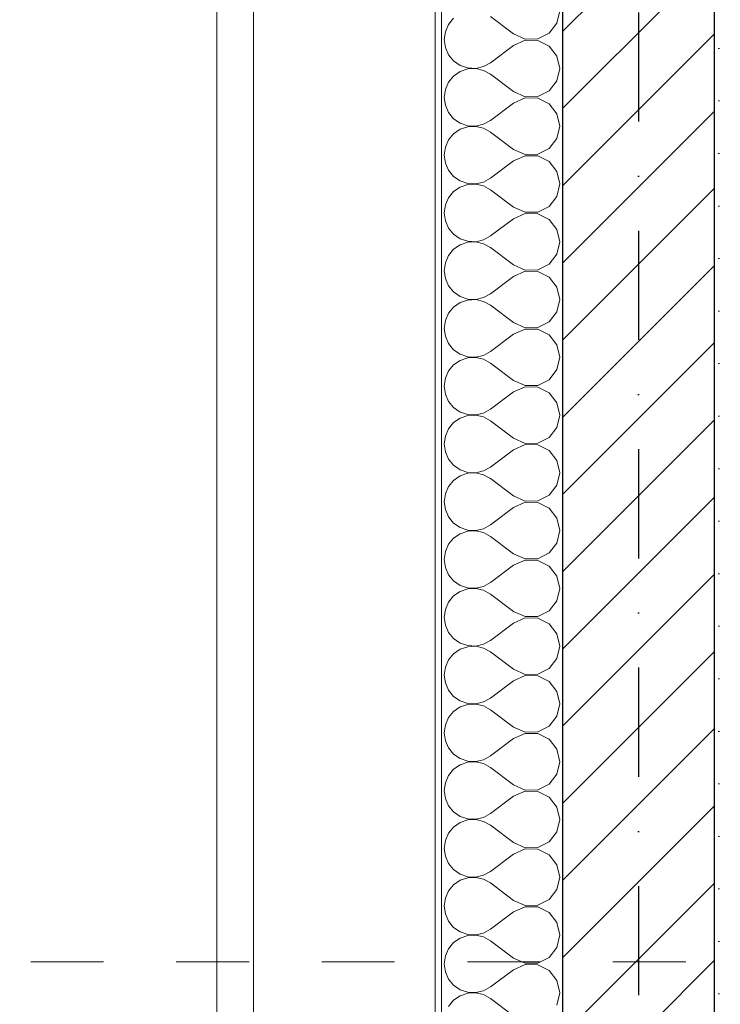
# Model space of a CAD drawing. Header units: millimetres. Extents: x 90539 to 127778, y -34922 to 14506.
# Tile 187 of 256: x 98022 to 99178, y 8600 to 10223. Entities that reach past the tile are written whole.
import ezdxf
from ezdxf.enums import TextEntityAlignment as Align

# ---------------------------------------------------------------- set-up
doc = ezdxf.new("R2010")
doc.units = ezdxf.units.MM
doc.header["$MEASUREMENT"] = 0
for name, pattern in [('Kropki i Kreski', [360, 180, -90, 0, -90]), ('Przerywana', [240, 120, -120]), ('Wipeout_Contour', [1000, 0, -1000])]:
    doc.linetypes.add(name, pattern=pattern)
for name, color, linetype, lineweight, true_color in [('0_Nr_pióra__85', 7, 'Continuous', 13, 0x80c2ff), ('Nowe_A-Osi_Nr_pióra__25', 7, 'Continuous', 25, 0x40a5ff), ('Nowe_A-Wymiary-Zewnętrzne_Nr_pióra__45', 7, 'Continuous', 15, 0x40a5ff), ('Nowe_A-Wymiary-Zewnętrzne_Nr_pióra__85', 7, 'Continuous', 13, 0x80c2ff)]:
    doc.layers.add(name, color=color, linetype=linetype, lineweight=lineweight, true_color=true_color)
for name, color, linetype in [('Nowe_A-Osi', 7, 'Continuous'), ('Nowe_A-Wymiary-Zewnętrzne', 7, 'Continuous'), ('Nowe_A-Ściany-Wewnętrzne', 7, 'Continuous'), ('Nowe_A-Ściany-Zewnętrzne', 7, 'Continuous')]:
    doc.layers.add(name, color=color, linetype=linetype)
for name, color, linetype, lineweight in [('Nowe_A-Osi_Nr_pióra__6', 5, 'Continuous', 13), ('Nowe_A-Wymiary-Zewnętrzne_Nr_pióra__46', 5, 'Continuous', 15), ('Nowe_A-Ściany-Wewnętrzne_Nr_pióra__87', 7, 'Continuous', 13), ('Nowe_A-Ściany-Zewnętrzne_Nr_pióra__174', 7, 'Continuous', 5), ('Nowe_A-Ściany-Zewnętrzne_Nr_pióra__27', 7, 'Continuous', 25), ('Nowe_A-Ściany-Zewnętrzne_Nr_pióra__47', 7, 'Continuous', 15), ('Nowe_A-Ściany-Zewnętrzne_Nr_pióra__67', 7, 'Continuous', 13), ('Nowe_A-Ściany-Zewnętrzne_Nr_pióra__87', 7, 'Continuous', 13)]:
    doc.layers.add(name, color=color, linetype=linetype, lineweight=lineweight)
doc.styles.add('STYL_AUTOMATYCZNY_1', font='arial.ttf')
doc.styles.add('STYL_AUTOMATYCZNY_2', font='arial.ttf')
doc.dimstyles.new('STYL_AUTOMATYCZNY__1', dxfattribs={"dimtxt": 125, "dimasz": 47.5, "dimexe": 0.18, "dimexo": 20, "dimgap": 0, "dimtad": 1, "dimdec": 1, "dimlfac": 0.1, "dimzin": 0, "dimdsep": 46, "dimtxsty": 'STYL_AUTOMATYCZNY_2', "dimblk": 'ARROWHEAD_11', "dimblk1": 'ARROWHEAD_11', "dimblk2": 'ARROWHEAD_11', "dimcen": 0.09, "dimclrd": 256, "dimclre": 256, "dimclrt": 5, "dimadec": 1, "dimazin": 0, "dimtfac": 1, "dimtdec": 4, "dimtmove": 0, "dimatfit": 3, "dimfxl": 0, "dimtolj": 1, "dimtzin": 0, "dimarcsym": 0})
pattern_1 = [(0, (0, 0), (0, 86.60254), [0, -50]), (0, (25, 43.3), (0, 86.60254), [0, -50])]

# ---------------------------------------------------------------- blocks, each defined once
blk = doc.blocks.new('ElemPrzekroju_139')
at = {"color": 254, "linetype": 'Wipeout_Contour', "lineweight": 0, "ltscale": 396223.638414}
blk.add_wipeout([(98407.6, 8550), (98707.6, 8550), (98707.6, 11130), (98407.6, 11130)], dxfattribs=at).dxf.layer = 'Nowe_A-Ściany-Wewnętrzne'
at = {"layer": 'Nowe_A-Ściany-Wewnętrzne_Nr_pióra__87', "color": 7, "linetype": 'Continuous', "lineweight": 13}
blk.add_line((98407.6, 11130), (98407.6, 8550), dxfattribs=at)
blk = doc.blocks.new('*X160')
at = {"layer": 'Nowe_A-Ściany-Zewnętrzne_Nr_pióra__174', "color": 7, "linetype": 'Continuous', "lineweight": 5}
for p, q in [((98836.6, 10200), (98798.6, 10228.6)), ((98908.2, 10217.7), (98912.8, 10238.1)), ((98729.5, 10215.5), (98724.2, 10203.5)), ((98737.9, 10225.6), (98729.5, 10215.5)), ((98895.3, 10201.2), (98908.2, 10217.7)), ((98724.2, 10203.5), (98722.4, 10190.5)), ((98836.6, 10200), (98855.7, 10191.4)), ((98876.6, 10191.9), (98895.3, 10201.2)), ((98722.4, 10190.5), (98724.2, 10177.5)), ((98836.6, 10181), (98798.6, 10152.4)), ((98855.7, 10189.5), (98836.6, 10181)), ((98855.7, 10191.4), (98876.6, 10191.9)), ((98876.6, 10189.1), (98855.7, 10189.5)), ((98895.3, 10179.7), (98876.6, 10189.1)), ((98908.2, 10163.3), (98895.3, 10179.7)), ((98724.2, 10177.5), (98729.5, 10165.4)), ((98729.5, 10165.4), (98737.9, 10155.3)), ((98912.8, 10142.9), (98908.2, 10163.3)), ((98737.9, 10155.3), (98748.7, 10147.9)), ((98748.7, 10147.9), (98761.1, 10143.7)), ((98774.3, 10143), (98787.1, 10146)), ((98787.1, 10146), (98798.6, 10152.4)), ((98737.9, 10130.4), (98729.5, 10120.3)), ((98748.7, 10137.8), (98737.9, 10130.4)), ((98761.1, 10142), (98748.7, 10137.8)), ((98761.1, 10143.7), (98774.3, 10143)), ((98774.3, 10142.7), (98761.1, 10142)), ((98787.1, 10139.7), (98774.3, 10142.7)), ((98798.6, 10133.3), (98787.1, 10139.7)), ((98836.6, 10104.8), (98798.6, 10133.3)), ((98908.2, 10122.5), (98912.8, 10142.9)), ((98729.5, 10120.3), (98724.2, 10108.3)), ((98895.3, 10106), (98908.2, 10122.5)), ((98724.2, 10108.3), (98722.4, 10095.2)), ((98836.6, 10104.8), (98855.7, 10096.2)), ((98876.6, 10096.6), (98895.3, 10106)), ((98722.4, 10095.2), (98724.2, 10082.2)), ((98724.2, 10082.2), (98729.5, 10070.2)), ((98836.6, 10085.7), (98798.6, 10057.1)), ((98855.7, 10094.3), (98836.6, 10085.7)), ((98855.7, 10096.2), (98876.6, 10096.6)), ((98876.6, 10093.8), (98855.7, 10094.3)), ((98895.3, 10084.5), (98876.6, 10093.8)), ((98908.2, 10068), (98895.3, 10084.5)), ((98729.5, 10070.2), (98737.9, 10060.1)), ((98912.8, 10047.6), (98908.2, 10068)), ((98737.9, 10060.1), (98748.7, 10052.6)), ((98748.7, 10052.6), (98761.1, 10048.4)), ((98761.1, 10048.4), (98774.3, 10047.8)), ((98774.3, 10047.8), (98787.1, 10050.8)), ((98787.1, 10050.8), (98798.6, 10057.1)), ((98737.9, 10035.2), (98729.5, 10025)), ((98748.7, 10042.6), (98737.9, 10035.2)), ((98761.1, 10046.8), (98748.7, 10042.6)), ((98774.3, 10047.4), (98761.1, 10046.8)), ((98787.1, 10044.5), (98774.3, 10047.4)), ((98798.6, 10038.1), (98787.1, 10044.5)), ((98836.6, 10009.5), (98798.6, 10038.1)), ((98908.2, 10027.2), (98912.8, 10047.6)), ((98729.5, 10025), (98724.2, 10013)), ((98895.3, 10010.7), (98908.2, 10027.2)), ((98724.2, 10013), (98722.4, 10000)), ((98722.4, 10000), (98724.2, 9987)), ((98836.6, 10009.5), (98855.7, 10001)), ((98855.7, 10001), (98876.6, 10001.4)), ((98876.6, 10001.4), (98895.3, 10010.7)), ((98724.2, 9987), (98729.5, 9975)), ((98836.6, 9990.5), (98798.6, 9961.9)), ((98855.7, 9999), (98836.6, 9990.5)), ((98876.6, 9998.6), (98855.7, 9999)), ((98895.3, 9989.3), (98876.6, 9998.6)), ((98908.2, 9972.8), (98895.3, 9989.3)), ((98729.5, 9975), (98737.9, 9964.8)), ((98912.8, 9952.4), (98908.2, 9972.8)), ((98737.9, 9964.8), (98748.7, 9957.4)), ((98748.7, 9957.4), (98761.1, 9953.2)), ((98761.1, 9951.6), (98748.7, 9947.4)), ((98761.1, 9953.2), (98774.3, 9952.6)), ((98774.3, 9952.2), (98761.1, 9951.6)), ((98774.3, 9952.6), (98787.1, 9955.5)), ((98787.1, 9949.2), (98774.3, 9952.2)), ((98787.1, 9955.5), (98798.6, 9961.9)), ((98908.2, 9932), (98912.8, 9952.4)), ((98737.9, 9939.9), (98729.5, 9929.8)), ((98748.7, 9947.4), (98737.9, 9939.9)), ((98798.6, 9942.9), (98787.1, 9949.2)), ((98836.6, 9914.3), (98798.6, 9942.9)), ((98729.5, 9929.8), (98724.2, 9917.8)), ((98895.3, 9915.5), (98908.2, 9932)), ((98724.2, 9917.8), (98722.4, 9904.8)), ((98722.4, 9904.8), (98724.2, 9891.7)), ((98836.6, 9914.3), (98855.7, 9905.7)), ((98855.7, 9903.8), (98836.6, 9895.2)), ((98855.7, 9905.7), (98876.6, 9906.2)), ((98876.6, 9903.4), (98855.7, 9903.8)), ((98876.6, 9906.2), (98895.3, 9915.5)), ((98895.3, 9894), (98876.6, 9903.4)), ((98724.2, 9891.7), (98729.5, 9879.7)), ((98836.6, 9895.2), (98798.6, 9866.7)), ((98908.2, 9877.5), (98895.3, 9894)), ((98729.5, 9879.7), (98737.9, 9869.6)), ((98737.9, 9869.6), (98748.7, 9862.2)), ((98912.8, 9857.1), (98908.2, 9877.5)), ((98748.7, 9862.2), (98761.1, 9858)), ((98761.1, 9856.3), (98748.7, 9852.1)), ((98761.1, 9858), (98774.3, 9857.3)), ((98774.3, 9857), (98761.1, 9856.3)), ((98774.3, 9857.3), (98787.1, 9860.3)), ((98787.1, 9854), (98774.3, 9857)), ((98787.1, 9860.3), (98798.6, 9866.7)), ((98798.6, 9847.6), (98787.1, 9854)), ((98908.2, 9836.7), (98912.8, 9857.1)), ((98737.9, 9844.7), (98729.5, 9834.6)), ((98748.7, 9852.1), (98737.9, 9844.7)), ((98836.6, 9819), (98798.6, 9847.6)), ((98724.2, 9822.5), (98722.4, 9809.5)), ((98729.5, 9834.6), (98724.2, 9822.5)), ((98895.3, 9820.3), (98908.2, 9836.7)), ((98722.4, 9809.5), (98724.2, 9796.5)), ((98836.6, 9819), (98855.7, 9810.5)), ((98855.7, 9808.6), (98836.6, 9800)), ((98855.7, 9810.5), (98876.6, 9810.9)), ((98876.6, 9808.1), (98855.7, 9808.6)), ((98876.6, 9810.9), (98895.3, 9820.3)), ((98895.3, 9798.8), (98876.6, 9808.1)), ((98724.2, 9796.5), (98729.5, 9784.5)), ((98836.6, 9800), (98798.6, 9771.4)), ((98908.2, 9782.3), (98895.3, 9798.8)), ((98729.5, 9784.5), (98737.9, 9774.4)), ((98737.9, 9774.4), (98748.7, 9766.9)), ((98912.8, 9761.9), (98908.2, 9782.3)), ((98748.7, 9756.9), (98737.9, 9749.4)), ((98748.7, 9766.9), (98761.1, 9762.7)), ((98761.1, 9761.1), (98748.7, 9756.9)), ((98761.1, 9762.7), (98774.3, 9762.1)), ((98774.3, 9761.7), (98761.1, 9761.1)), ((98774.3, 9762.1), (98787.1, 9765.1)), ((98787.1, 9758.7), (98774.3, 9761.7)), ((98787.1, 9765.1), (98798.6, 9771.4)), ((98798.6, 9752.4), (98787.1, 9758.7)), ((98908.2, 9741.5), (98912.8, 9761.9)), ((98737.9, 9749.4), (98729.5, 9739.3)), ((98836.6, 9723.8), (98798.6, 9752.4)), ((98895.3, 9725), (98908.2, 9741.5)), ((98724.2, 9727.3), (98722.4, 9714.3)), ((98729.5, 9739.3), (98724.2, 9727.3)), ((98836.6, 9723.8), (98855.7, 9715.2)), ((98876.6, 9715.7), (98895.3, 9725)), ((98722.4, 9714.3), (98724.2, 9701.3)), ((98855.7, 9713.3), (98836.6, 9704.8)), ((98855.7, 9715.2), (98876.6, 9715.7)), ((98876.6, 9712.9), (98855.7, 9713.3)), ((98895.3, 9703.5), (98876.6, 9712.9)), ((98724.2, 9701.3), (98729.5, 9689.3)), ((98836.6, 9704.8), (98798.6, 9676.2)), ((98908.2, 9687.1), (98895.3, 9703.5)), ((98729.5, 9689.3), (98737.9, 9679.1)), ((98737.9, 9679.1), (98748.7, 9671.7)), ((98787.1, 9669.8), (98798.6, 9676.2)), ((98912.8, 9666.7), (98908.2, 9687.1)), ((98748.7, 9661.6), (98737.9, 9654.2)), ((98748.7, 9671.7), (98761.1, 9667.5)), ((98761.1, 9665.8), (98748.7, 9661.6)), ((98761.1, 9667.5), (98774.3, 9666.9)), ((98774.3, 9666.5), (98761.1, 9665.8)), ((98774.3, 9666.9), (98787.1, 9669.8)), ((98787.1, 9663.5), (98774.3, 9666.5)), ((98798.6, 9657.1), (98787.1, 9663.5)), ((98908.2, 9646.3), (98912.8, 9666.7)), ((98729.5, 9644.1), (98724.2, 9632.1)), ((98737.9, 9654.2), (98729.5, 9644.1)), ((98836.6, 9628.6), (98798.6, 9657.1)), ((98895.3, 9629.8), (98908.2, 9646.3)), ((98724.2, 9632.1), (98722.4, 9619)), ((98836.6, 9628.6), (98855.7, 9620)), ((98876.6, 9620.4), (98895.3, 9629.8)), ((98722.4, 9619), (98724.2, 9606)), ((98855.7, 9618.1), (98836.6, 9609.5)), ((98855.7, 9620), (98876.6, 9620.4)), ((98876.6, 9617.7), (98855.7, 9618.1)), ((98895.3, 9608.3), (98876.6, 9617.7)), ((98724.2, 9606), (98729.5, 9594)), ((98729.5, 9594), (98737.9, 9583.9)), ((98836.6, 9609.5), (98798.6, 9581)), ((98908.2, 9591.8), (98895.3, 9608.3)), ((98737.9, 9583.9), (98748.7, 9576.5)), ((98787.1, 9574.6), (98798.6, 9581)), ((98912.8, 9571.4), (98908.2, 9591.8)), ((98748.7, 9566.4), (98737.9, 9559)), ((98748.7, 9576.5), (98761.1, 9572.3)), ((98761.1, 9570.6), (98748.7, 9566.4)), ((98761.1, 9572.3), (98774.3, 9571.6)), ((98774.3, 9571.2), (98761.1, 9570.6)), ((98774.3, 9571.6), (98787.1, 9574.6)), ((98787.1, 9568.3), (98774.3, 9571.2)), ((98798.6, 9561.9), (98787.1, 9568.3)), ((98836.6, 9533.3), (98798.6, 9561.9)), ((98908.2, 9551), (98912.8, 9571.4)), ((98729.5, 9548.8), (98724.2, 9536.8)), ((98737.9, 9559), (98729.5, 9548.8)), ((98895.3, 9534.6), (98908.2, 9551)), ((98724.2, 9536.8), (98722.4, 9523.8)), ((98836.6, 9533.3), (98855.7, 9524.8)), ((98876.6, 9525.2), (98895.3, 9534.6)), ((98722.4, 9523.8), (98724.2, 9510.8)), ((98836.6, 9514.3), (98798.6, 9485.7)), ((98855.7, 9522.9), (98836.6, 9514.3)), ((98855.7, 9524.8), (98876.6, 9525.2)), ((98876.6, 9522.4), (98855.7, 9522.9)), ((98895.3, 9513.1), (98876.6, 9522.4)), ((98908.2, 9496.6), (98895.3, 9513.1)), ((98724.2, 9510.8), (98729.5, 9498.8)), ((98729.5, 9498.8), (98737.9, 9488.7)), ((98912.8, 9476.2), (98908.2, 9496.6)), ((98737.9, 9488.7), (98748.7, 9481.2)), ((98748.7, 9481.2), (98761.1, 9477)), ((98787.1, 9479.4), (98798.6, 9485.7)), ((98737.9, 9463.7), (98729.5, 9453.6)), ((98748.7, 9471.2), (98737.9, 9463.7)), ((98761.1, 9475.4), (98748.7, 9471.2)), ((98761.1, 9477), (98774.3, 9476.4)), ((98774.3, 9476), (98761.1, 9475.4)), ((98774.3, 9476.4), (98787.1, 9479.4)), ((98787.1, 9473), (98774.3, 9476)), ((98798.6, 9466.7), (98787.1, 9473)), ((98836.6, 9438.1), (98798.6, 9466.7)), ((98908.2, 9455.8), (98912.8, 9476.2)), ((98729.5, 9453.6), (98724.2, 9441.6)), ((98895.3, 9439.3), (98908.2, 9455.8)), ((98724.2, 9441.6), (98722.4, 9428.6)), ((98836.6, 9438.1), (98855.7, 9429.5)), ((98876.6, 9430), (98895.3, 9439.3)), ((98722.4, 9428.6), (98724.2, 9415.6)), ((98724.2, 9415.6), (98729.5, 9403.5)), ((98836.6, 9419), (98798.6, 9390.5)), ((98855.7, 9427.6), (98836.6, 9419)), ((98855.7, 9429.5), (98876.6, 9430)), ((98876.6, 9427.2), (98855.7, 9427.6)), ((98895.3, 9417.8), (98876.6, 9427.2)), ((98908.2, 9401.4), (98895.3, 9417.8)), ((98729.5, 9403.5), (98737.9, 9393.4)), ((98912.8, 9381), (98908.2, 9401.4)), ((98737.9, 9393.4), (98748.7, 9386)), ((98748.7, 9386), (98761.1, 9381.8)), ((98774.3, 9381.1), (98787.1, 9384.1)), ((98787.1, 9384.1), (98798.6, 9390.5)), ((98737.9, 9368.5), (98729.5, 9358.4)), ((98748.7, 9375.9), (98737.9, 9368.5)), ((98761.1, 9380.1), (98748.7, 9375.9)), ((98761.1, 9381.8), (98774.3, 9381.1)), ((98774.3, 9380.8), (98761.1, 9380.1)), ((98787.1, 9377.8), (98774.3, 9380.8)), ((98798.6, 9371.4), (98787.1, 9377.8)), ((98836.6, 9342.9), (98798.6, 9371.4)), ((98908.2, 9360.5), (98912.8, 9381)), ((98729.5, 9358.4), (98724.2, 9346.3)), ((98895.3, 9344.1), (98908.2, 9360.5)), ((98724.2, 9346.3), (98722.4, 9333.3)), ((98836.6, 9342.9), (98855.7, 9334.3)), ((98855.7, 9334.3), (98876.6, 9334.7)), ((98876.6, 9334.7), (98895.3, 9344.1)), ((98722.4, 9333.3), (98724.2, 9320.3)), ((98724.2, 9320.3), (98729.5, 9308.3)), ((98836.6, 9323.8), (98798.6, 9295.2)), ((98855.7, 9332.4), (98836.6, 9323.8)), ((98876.6, 9331.9), (98855.7, 9332.4)), ((98895.3, 9322.6), (98876.6, 9331.9)), ((98908.2, 9306.1), (98895.3, 9322.6)), ((98729.5, 9308.3), (98737.9, 9298.2)), ((98912.8, 9285.7), (98908.2, 9306.1)), ((98737.9, 9298.2), (98748.7, 9290.7)), ((98748.7, 9290.7), (98761.1, 9286.5)), ((98761.1, 9286.5), (98774.3, 9285.9)), ((98774.3, 9285.5), (98761.1, 9284.9)), ((98774.3, 9285.9), (98787.1, 9288.9)), ((98787.1, 9282.5), (98774.3, 9285.5)), ((98787.1, 9288.9), (98798.6, 9295.2)), ((98908.2, 9265.3), (98912.8, 9285.7)), ((98737.9, 9273.2), (98729.5, 9263.1)), ((98748.7, 9280.7), (98737.9, 9273.2)), ((98761.1, 9284.9), (98748.7, 9280.7)), ((98798.6, 9276.2), (98787.1, 9282.5)), ((98836.6, 9247.6), (98798.6, 9276.2)), ((98729.5, 9263.1), (98724.2, 9251.1)), ((98895.3, 9248.8), (98908.2, 9265.3)), ((98724.2, 9251.1), (98722.4, 9238.1)), ((98722.4, 9238.1), (98724.2, 9225.1)), ((98836.6, 9247.6), (98855.7, 9239.1)), ((98855.7, 9237.1), (98836.6, 9228.6)), ((98855.7, 9239.1), (98876.6, 9239.5)), ((98876.6, 9236.7), (98855.7, 9237.1)), ((98876.6, 9239.5), (98895.3, 9248.8)), ((98895.3, 9227.4), (98876.6, 9236.7)), ((98724.2, 9225.1), (98729.5, 9213.1)), ((98836.6, 9228.6), (98798.6, 9200)), ((98908.2, 9210.9), (98895.3, 9227.4)), ((98729.5, 9213.1), (98737.9, 9202.9)), ((98912.8, 9190.5), (98908.2, 9210.9)), ((98737.9, 9202.9), (98748.7, 9195.5)), ((98748.7, 9195.5), (98761.1, 9191.3)), ((98761.1, 9189.6), (98748.7, 9185.4)), ((98761.1, 9191.3), (98774.3, 9190.7)), ((98774.3, 9190.3), (98761.1, 9189.6)), ((98774.3, 9190.7), (98787.1, 9193.6)), ((98787.1, 9187.3), (98774.3, 9190.3)), ((98787.1, 9193.6), (98798.6, 9200)), ((98908.2, 9170.1), (98912.8, 9190.5)), ((98737.9, 9178), (98729.5, 9167.9)), ((98748.7, 9185.4), (98737.9, 9178)), ((98798.6, 9181), (98787.1, 9187.3)), ((98836.6, 9152.4), (98798.6, 9181)), ((98724.2, 9155.9), (98722.4, 9142.9)), ((98729.5, 9167.9), (98724.2, 9155.9)), ((98895.3, 9153.6), (98908.2, 9170.1)), ((98722.4, 9142.9), (98724.2, 9129.8)), ((98836.6, 9152.4), (98855.7, 9143.8)), ((98855.7, 9141.9), (98836.6, 9133.3)), ((98855.7, 9143.8), (98876.6, 9144.2)), ((98876.6, 9141.5), (98855.7, 9141.9)), ((98876.6, 9144.2), (98895.3, 9153.6)), ((98895.3, 9132.1), (98876.6, 9141.5)), ((98724.2, 9129.8), (98729.5, 9117.8)), ((98836.6, 9133.3), (98798.6, 9104.8)), ((98908.2, 9115.6), (98895.3, 9132.1)), ((98729.5, 9117.8), (98737.9, 9107.7)), ((98737.9, 9107.7), (98748.7, 9100.3)), ((98912.8, 9095.2), (98908.2, 9115.6)), ((98748.7, 9100.3), (98761.1, 9096.1)), ((98761.1, 9094.4), (98748.7, 9090.2)), ((98761.1, 9096.1), (98774.3, 9095.4)), ((98774.3, 9095), (98761.1, 9094.4)), ((98774.3, 9095.4), (98787.1, 9098.4)), ((98787.1, 9092.1), (98774.3, 9095)), ((98787.1, 9098.4), (98798.6, 9104.8)), ((98798.6, 9085.7), (98787.1, 9092.1)), ((98908.2, 9074.8), (98912.8, 9095.2)), ((98737.9, 9082.8), (98729.5, 9072.7)), ((98748.7, 9090.2), (98737.9, 9082.8)), ((98836.6, 9057.1), (98798.6, 9085.7)), ((98895.3, 9058.4), (98908.2, 9074.8)), ((98724.2, 9060.6), (98722.4, 9047.6)), ((98729.5, 9072.7), (98724.2, 9060.6)), ((98876.6, 9049), (98895.3, 9058.4)), ((98722.4, 9047.6), (98724.2, 9034.6)), ((98836.6, 9057.1), (98855.7, 9048.6)), ((98855.7, 9046.7), (98836.6, 9038.1)), ((98855.7, 9048.6), (98876.6, 9049)), ((98876.6, 9046.2), (98855.7, 9046.7)), ((98895.3, 9036.9), (98876.6, 9046.2)), ((98724.2, 9034.6), (98729.5, 9022.6)), ((98836.6, 9038.1), (98798.6, 9009.5)), ((98908.2, 9020.4), (98895.3, 9036.9)), ((98729.5, 9022.6), (98737.9, 9012.5)), ((98737.9, 9012.5), (98748.7, 9005)), ((98787.1, 9003.2), (98798.6, 9009.5)), ((98912.8, 9000), (98908.2, 9020.4)), ((98748.7, 8995), (98737.9, 8987.5)), ((98748.7, 9005), (98761.1, 9000.8)), ((98761.1, 8999.2), (98748.7, 8995)), ((98761.1, 9000.8), (98774.3, 9000.2)), ((98774.3, 8999.8), (98761.1, 8999.2)), ((98774.3, 9000.2), (98787.1, 9003.2)), ((98787.1, 8996.8), (98774.3, 8999.8)), ((98798.6, 8990.5), (98787.1, 8996.8)), ((98908.2, 8979.6), (98912.8, 9000)), ((98729.5, 8977.4), (98724.2, 8965.4)), ((98737.9, 8987.5), (98729.5, 8977.4)), ((98836.6, 8961.9), (98798.6, 8990.5)), ((98895.3, 8963.1), (98908.2, 8979.6)), ((98724.2, 8965.4), (98722.4, 8952.4)), ((98836.6, 8961.9), (98855.7, 8953.3)), ((98876.6, 8953.8), (98895.3, 8963.1)), ((98722.4, 8952.4), (98724.2, 8939.4)), ((98855.7, 8951.4), (98836.6, 8942.9)), ((98855.7, 8953.3), (98876.6, 8953.8)), ((98876.6, 8951), (98855.7, 8951.4)), ((98895.3, 8941.6), (98876.6, 8951)), ((98724.2, 8939.4), (98729.5, 8927.3)), ((98836.6, 8942.9), (98798.6, 8914.3)), ((98908.2, 8925.2), (98895.3, 8941.6)), ((98729.5, 8927.3), (98737.9, 8917.2)), ((98737.9, 8917.2), (98748.7, 8909.8)), ((98787.1, 8907.9), (98798.6, 8914.3)), ((98912.8, 8904.8), (98908.2, 8925.2)), ((98748.7, 8899.7), (98737.9, 8892.3)), ((98748.7, 8909.8), (98761.1, 8905.6)), ((98761.1, 8903.9), (98748.7, 8899.7)), ((98761.1, 8905.6), (98774.3, 8905)), ((98774.3, 8904.6), (98761.1, 8903.9)), ((98774.3, 8905), (98787.1, 8907.9)), ((98787.1, 8901.6), (98774.3, 8904.6)), ((98798.6, 8895.2), (98787.1, 8901.6)), ((98908.2, 8884.4), (98912.8, 8904.8)), ((98729.5, 8882.2), (98724.2, 8870.2)), ((98737.9, 8892.3), (98729.5, 8882.2)), ((98836.6, 8866.7), (98798.6, 8895.2)), ((98895.3, 8867.9), (98908.2, 8884.4)), ((98724.2, 8870.2), (98722.4, 8857.1)), ((98836.6, 8866.7), (98855.7, 8858.1)), ((98876.6, 8858.5), (98895.3, 8867.9)), ((98722.4, 8857.1), (98724.2, 8844.1)), ((98836.6, 8847.6), (98798.6, 8819)), ((98855.7, 8856.2), (98836.6, 8847.6)), ((98855.7, 8858.1), (98876.6, 8858.5)), ((98876.6, 8855.8), (98855.7, 8856.2)), ((98895.3, 8846.4), (98876.6, 8855.8)), ((98724.2, 8844.1), (98729.5, 8832.1)), ((98729.5, 8832.1), (98737.9, 8822)), ((98908.2, 8829.9), (98895.3, 8846.4)), ((98737.9, 8822), (98748.7, 8814.6)), ((98748.7, 8814.6), (98761.1, 8810.4)), ((98787.1, 8812.7), (98798.6, 8819)), ((98912.8, 8809.5), (98908.2, 8829.9)), ((98748.7, 8804.5), (98737.9, 8797.1)), ((98761.1, 8808.7), (98748.7, 8804.5)), ((98761.1, 8810.4), (98774.3, 8809.7)), ((98774.3, 8809.3), (98761.1, 8808.7)), ((98774.3, 8809.7), (98787.1, 8812.7)), ((98787.1, 8806.4), (98774.3, 8809.3)), ((98798.6, 8800), (98787.1, 8806.4)), ((98836.6, 8771.4), (98798.6, 8800)), ((98908.2, 8789.1), (98912.8, 8809.5)), ((98729.5, 8786.9), (98724.2, 8774.9)), ((98737.9, 8797.1), (98729.5, 8786.9)), ((98895.3, 8772.6), (98908.2, 8789.1)), ((98724.2, 8774.9), (98722.4, 8761.9)), ((98836.6, 8771.4), (98855.7, 8762.9)), ((98876.6, 8763.3), (98895.3, 8772.6)), ((98722.4, 8761.9), (98724.2, 8748.9)), ((98836.6, 8752.4), (98798.6, 8723.8)), ((98855.7, 8760.9), (98836.6, 8752.4)), ((98855.7, 8762.9), (98876.6, 8763.3)), ((98876.6, 8760.5), (98855.7, 8760.9)), ((98895.3, 8751.2), (98876.6, 8760.5)), ((98908.2, 8734.7), (98895.3, 8751.2)), ((98724.2, 8748.9), (98729.5, 8736.9)), ((98729.5, 8736.9), (98737.9, 8726.8)), ((98912.8, 8714.3), (98908.2, 8734.7)), ((98737.9, 8726.8), (98748.7, 8719.3)), ((98748.7, 8719.3), (98761.1, 8715.1)), ((98774.3, 8714.5), (98787.1, 8717.5)), ((98787.1, 8717.5), (98798.6, 8723.8)), ((98737.9, 8701.8), (98729.5, 8691.7)), ((98748.7, 8709.3), (98737.9, 8701.8)), ((98761.1, 8713.5), (98748.7, 8709.3)), ((98761.1, 8715.1), (98774.3, 8714.5)), ((98774.3, 8714.1), (98761.1, 8713.5)), ((98787.1, 8711.1), (98774.3, 8714.1)), ((98798.6, 8704.8), (98787.1, 8711.1)), ((98836.6, 8676.2), (98798.6, 8704.8)), ((98908.2, 8693.9), (98912.8, 8714.3)), ((98729.5, 8691.7), (98724.2, 8679.7)), ((98895.3, 8677.4), (98908.2, 8693.9)), ((98724.2, 8679.7), (98722.4, 8666.7)), ((98836.6, 8676.2), (98855.7, 8667.6)), ((98876.6, 8668.1), (98895.3, 8677.4)), ((98722.4, 8666.7), (98724.2, 8653.7)), ((98724.2, 8653.7), (98729.5, 8641.6)), ((98836.6, 8657.1), (98798.6, 8628.6)), ((98855.7, 8665.7), (98836.6, 8657.1)), ((98855.7, 8667.6), (98876.6, 8668.1)), ((98876.6, 8665.3), (98855.7, 8665.7)), ((98895.3, 8655.9), (98876.6, 8665.3)), ((98908.2, 8639.5), (98895.3, 8655.9)), ((98729.5, 8641.6), (98737.9, 8631.5)), ((98912.8, 8619), (98908.2, 8639.5)), ((98737.9, 8631.5), (98748.7, 8624.1)), ((98748.7, 8624.1), (98761.1, 8619.9)), ((98761.1, 8619.9), (98774.3, 8619.2)), ((98774.3, 8619.2), (98787.1, 8622.2)), ((98787.1, 8622.2), (98798.6, 8628.6)), ((98737.9, 8606.6), (98729.5, 8596.5)), ((98748.7, 8614), (98737.9, 8606.6)), ((98761.1, 8618.2), (98748.7, 8614)), ((98774.3, 8618.9), (98761.1, 8618.2)), ((98787.1, 8615.9), (98774.3, 8618.9)), ((98798.6, 8609.5), (98787.1, 8615.9)), ((98836.6, 8581), (98798.6, 8609.5)), ((98908.2, 8598.6), (98912.8, 8619))]:
    blk.add_line(p, q, dxfattribs=at)
blk = doc.blocks.new('ElemPrzekroju_141')
at = {"layer": 'Nowe_A-Ściany-Zewnętrzne', "linetype": 'Continuous', "lineweight": 0, "true_color": 0x000000}
h = blk.add_hatch(dxfattribs=at)
h.set_pattern_fill('Tynk', color=18, style=0, pattern_type=2)
h.set_pattern_definition(pattern_1)
h.paths.add_polyline_path([(98717.6, 10270), (98707.6, 10270), (98707.6, 8530), (98717.6, 8530)])
h = blk.add_hatch(dxfattribs=at)
h.set_pattern_fill('Bloczki_ceramiczne', color=18, style=0, pattern_type=2)
h.set_pattern_definition([(45, (0, 0), (-63.63961, 63.63961), [])])
h.paths.add_polyline_path([(98917.6, 10270), (98917.6, 8530), (99167.6, 8530), (99167.6, 10270)])
h = blk.add_hatch(dxfattribs=at)
h.set_pattern_fill('Tynk', color=18, style=0, pattern_type=2)
h.set_pattern_definition(pattern_1)
h.paths.add_polyline_path([(99177.6, 10270), (99167.6, 10270), (99167.6, 8530), (99177.6, 8530)])
at = {"layer": 'Nowe_A-Ściany-Zewnętrzne_Nr_pióra__27', "color": 7, "linetype": 'Continuous', "lineweight": 25}
for p, q in [((98917.6, 10270), (98917.6, 8530)), ((99167.6, 10270), (99167.6, 8530))]:
    blk.add_line(p, q, dxfattribs=at)
at = {"layer": 'Nowe_A-Ściany-Zewnętrzne_Nr_pióra__47', "color": 7, "linetype": 'Continuous', "lineweight": 15}
blk.add_line((98707.6, 10270), (98707.6, 8530), dxfattribs=at)
at = {"layer": 'Nowe_A-Ściany-Zewnętrzne_Nr_pióra__67', "color": 7, "linetype": 'Continuous', "lineweight": 13}
blk.add_line((98717.6, 10270), (98717.6, 8530), dxfattribs=at)
at = {"layer": 'Nowe_A-Ściany-Zewnętrzne', "lineweight": 0}
blk.add_blockref('*X160', (0, 0), dxfattribs=at)
blk = doc.blocks.new('ElemPrzekroju_418')
at = {"color": 254, "linetype": 'Wipeout_Contour', "lineweight": 0, "ltscale": 395507.132388}
blk.add_wipeout([(98407.6, 11130), (98347.6, 11130), (98347.6, 8550), (98407.6, 8550)], dxfattribs=at).dxf.layer = 'Nowe_A-Ściany-Zewnętrzne'
at = {"layer": 'Nowe_A-Ściany-Zewnętrzne_Nr_pióra__87', "color": 7, "linetype": 'Continuous', "lineweight": 13}
for p, q in [((98347.6, 11130), (98347.6, 8550)), ((98407.6, 8550), (98407.6, 11130)), ((98407.6, 8550), (98407.6, 11130))]:
    blk.add_line(p, q, dxfattribs=at)
blk = doc.blocks.new('Standardowy znacznik osi[1]', base_point=(99042.6, 13756))
at = {"layer": 'Nowe_A-Osi_Nr_pióra__25', "color": 161, "linetype": 'Kropki i Kreski', "lineweight": 25, "true_color": 0x40a5ff}
blk.add_line((99042.6, 12756), (99042.6, -1000), dxfattribs=at)
at = {"layer": 'Nowe_A-Osi_Nr_pióra__6', "color": 5, "lineweight": 13, "style": 'STYL_AUTOMATYCZNY_1'}
for tag, p in [('AC_MarkerText_1_0', (99042.6, 14331)), ('AC_MarkerText_1_1', (99042.6, -2175))]:
    blk.add_attdef(tag, text='', height=400, rotation=360, dxfattribs=at).set_placement(p, align=Align.TOP_CENTER)
blk = doc.blocks.new('*D668')
at = {"layer": 'Nowe_A-Wymiary-Zewnętrzne_Nr_pióra__45', "linetype": 'Continuous', "lineweight": 15, "true_color": 0x40a5ff}
for points in [[(94951.4, 12845), (94952.3, 12840.2), (94955, 12836.2), (94959.1, 12833.5), (94963.9, 12832.5), (94968.6, 12833.5), (94972.7, 12836.2), (94975.4, 12840.2), (94976.4, 12845), (94975.4, 12849.8), (94972.7, 12853.8), (94968.6, 12856.5), (94963.9, 12857.5), (94959.1, 12856.5), (94955, 12853.8), (94952.3, 12849.8)], [(94951.4, -450), (94952.3, -454.8), (94955, -458.8), (94959.1, -461.5), (94963.9, -462.5), (94968.6, -461.5), (94972.7, -458.8), (94975.4, -454.8), (94976.4, -450), (94975.4, -445.2), (94972.7, -441.2), (94968.6, -438.5), (94963.9, -437.5), (94959.1, -438.5), (94955, -441.2), (94952.3, -445.2)]]:
    blk.add_hatch(color=161, dxfattribs=at).paths.add_polyline_path(points)
at = {"layer": 'Nowe_A-Wymiary-Zewnętrzne_Nr_pióra__45', "color": 161, "linetype": 'Continuous', "lineweight": 15, "true_color": 0x40a5ff}
for centre in [(94963.9, 12845), (94963.9, -450)]:
    blk.add_circle(centre, 12.5, dxfattribs=at)
at = {"layer": 'Nowe_A-Wymiary-Zewnętrzne_Nr_pióra__85', "color": 151, "linetype": 'Continuous', "lineweight": 13, "true_color": 0x80c2ff}
for p, q in [((94963.9, 12857.5), (94963.9, 12870)), ((94951.4, 12845), (94917, 12845)), ((95010.7, 12845), (94976.4, 12845)), ((94963.9, -437.5), (94963.9, 12832.5)), ((94951.4, -450), (94917, -450)), ((95010.7, -450), (94976.4, -450)), ((94963.9, -475), (94963.9, -462.5))]:
    blk.add_line(p, q, dxfattribs=at)
at = {"layer": 'Nowe_A-Wymiary-Zewnętrzne_Nr_pióra__46', "color": 5, "lineweight": 15, "insert": (94938.9, 5911.5), "char_height": 125, "attachment_point": 7, "rotation": 90, "style": 'STYL_AUTOMATYCZNY_2'}
blk.add_mtext('\\A1;{\\pql;\\fArial|b0|i0|c238|p0;\\W1.000000;1\xa0329,5}', dxfattribs=at)
blk = doc.blocks.new('ARROWHEAD_11')
at = {"color": 0, "linetype": 'Continuous', "lineweight": 0}
blk.add_line((0, 0), (-1, 0), dxfattribs=at)
at = {"color": 0, "linetype": 'Continuous', "lineweight": 0, "const_width": 0.25, "flags": 128}
blk.add_lwpolyline([(-0.125, 0, 1), (0.125, 0, 1)], format="xyb", close=True, dxfattribs=at)
blk = doc.blocks.new('*D740')
at = {"layer": 'Nowe_A-Wymiary-Zewnętrzne_Nr_pióra__45', "linetype": 'Continuous', "lineweight": 15, "true_color": 0x40a5ff}
for points in [[(95158.4, 10270), (95159.3, 10265.2), (95162, 10261.2), (95166.1, 10258.5), (95170.9, 10257.5), (95175.6, 10258.5), (95179.7, 10261.2), (95182.4, 10265.2), (95183.4, 10270), (95182.4, 10274.8), (95179.7, 10278.8), (95175.6, 10281.5), (95170.9, 10282.5), (95166.1, 10281.5), (95162, 10278.8), (95159.3, 10274.8)], [(95158.4, 7980), (95159.3, 7975.2), (95162, 7971.2), (95166.1, 7968.5), (95170.9, 7967.5), (95175.6, 7968.5), (95179.7, 7971.2), (95182.4, 7975.2), (95183.4, 7980), (95182.4, 7984.8), (95179.7, 7988.8), (95175.6, 7991.5), (95170.9, 7992.5), (95166.1, 7991.5), (95162, 7988.8), (95159.3, 7984.8)]]:
    blk.add_hatch(color=161, dxfattribs=at).paths.add_polyline_path(points)
at = {"layer": 'Nowe_A-Wymiary-Zewnętrzne_Nr_pióra__45', "color": 161, "linetype": 'Continuous', "lineweight": 15, "true_color": 0x40a5ff}
for centre in [(95170.9, 10270), (95170.9, 7980)]:
    blk.add_circle(centre, 12.5, dxfattribs=at)
at = {"layer": 'Nowe_A-Wymiary-Zewnętrzne_Nr_pióra__85', "color": 151, "linetype": 'Continuous', "lineweight": 13, "true_color": 0x80c2ff}
for p, q in [((95158.4, 10270), (95124, 10270)), ((95217.7, 10270), (95183.4, 10270)), ((95170.9, 7992.5), (95170.9, 10257.5)), ((95158.4, 7980), (95124, 7980)), ((95217.7, 7980), (95183.4, 7980))]:
    blk.add_line(p, q, dxfattribs=at)
at = {"layer": 'Nowe_A-Wymiary-Zewnętrzne_Nr_pióra__46', "color": 5, "lineweight": 15, "insert": (95145.9, 8910.5), "char_height": 125, "attachment_point": 7, "rotation": 90, "style": 'STYL_AUTOMATYCZNY_2'}
blk.add_mtext('\\A1;{\\pql;\\fArial|b0|i0|c238|p0;\\W1.000000;229,0}', dxfattribs=at)
blk = doc.blocks.new('*D748')
at = {"layer": 'Nowe_A-Wymiary-Zewnętrzne_Nr_pióra__45', "linetype": 'Continuous', "lineweight": 15, "true_color": 0x40a5ff}
for points in [[(119375.1, 12845), (119376.1, 12840.2), (119378.8, 12836.2), (119382.8, 12833.5), (119387.6, 12832.5), (119392.4, 12833.5), (119396.5, 12836.2), (119399.2, 12840.2), (119400.1, 12845), (119399.2, 12849.8), (119396.5, 12853.8), (119392.4, 12856.5), (119387.6, 12857.5), (119382.8, 12856.5), (119378.8, 12853.8), (119376.1, 12849.8)], [(119375.1, -450), (119376.1, -454.8), (119378.8, -458.8), (119382.8, -461.5), (119387.6, -462.5), (119392.4, -461.5), (119396.5, -458.8), (119399.2, -454.8), (119400.1, -450), (119399.2, -445.2), (119396.5, -441.2), (119392.4, -438.5), (119387.6, -437.5), (119382.8, -438.5), (119378.8, -441.2), (119376.1, -445.2)]]:
    blk.add_hatch(color=161, dxfattribs=at).paths.add_polyline_path(points)
at = {"layer": 'Nowe_A-Wymiary-Zewnętrzne_Nr_pióra__45', "color": 161, "linetype": 'Continuous', "lineweight": 15, "true_color": 0x40a5ff}
for centre in [(119387.6, 12845), (119387.6, -450)]:
    blk.add_circle(centre, 12.5, dxfattribs=at)
at = {"layer": 'Nowe_A-Wymiary-Zewnętrzne_Nr_pióra__85', "color": 151, "linetype": 'Continuous', "lineweight": 13, "true_color": 0x80c2ff}
for p, q in [((119387.6, 12857.5), (119387.6, 12870)), ((119375.1, 12845), (119340.8, 12845)), ((119434.5, 12845), (119400.1, 12845)), ((119387.6, -437.5), (119387.6, 12832.5)), ((119375.1, -450), (119340.8, -450)), ((119434.5, -450), (119400.1, -450)), ((119387.6, -475), (119387.6, -462.5))]:
    blk.add_line(p, q, dxfattribs=at)
at = {"layer": 'Nowe_A-Wymiary-Zewnętrzne_Nr_pióra__46', "color": 5, "lineweight": 15, "insert": (119362.6, 5911.5), "char_height": 125, "attachment_point": 7, "rotation": 90, "style": 'STYL_AUTOMATYCZNY_2'}
blk.add_mtext('\\A1;{\\pql;\\fArial|b0|i0|c238|p0;\\W1.000000;1\xa0329,5}', dxfattribs=at)
blk = doc.blocks.new('A Przekrój_STORY_MARKER')
at = {"layer": '0_Nr_pióra__85', "color": 151, "linetype": 'Przerywana', "lineweight": 13, "true_color": 0x80c2ff}
blk.add_line((94200.6, 8670), (119573.8, 8670), dxfattribs=at)

msp = doc.modelspace()

# ---------------------------------------------------------------- block references
at = {"layer": 'Nowe_A-Ściany-Wewnętrzne', "lineweight": 0}
msp.add_blockref('ElemPrzekroju_139', (0, 0), dxfattribs=at)

# ---------------------------------------------------------------- next in the draw order: block references
at = {"layer": 'Nowe_A-Ściany-Zewnętrzne', "lineweight": 0}
for name in ['ElemPrzekroju_141', 'ElemPrzekroju_418']:
    msp.add_blockref(name, (0, 0), dxfattribs=at)

# ---------------------------------------------------------------- next in the draw order: block references
at = {"linetype": 'Continuous', "lineweight": 0}
msp.add_blockref('A Przekrój_STORY_MARKER', (0, 0), dxfattribs=at)
at = {"layer": 'Nowe_A-Osi', "color": 8, "linetype": 'Continuous', "lineweight": 13}
msp.add_blockref('Standardowy znacznik osi[1]', (99042.6, 13756.05), dxfattribs=at)

# ---------------------------------------------------------------- next in the draw order: dimensions: what is measured, and where the dimension line sits
at = {"layer": 'Nowe_A-Wymiary-Zewnętrzne', "color": 151, "linetype": 'Continuous', "lineweight": 13, "true_color": 0x80c2ff}
for base, p1, p2, picture, middle in [((94963.87, 12845), (95120.09, -450), (98654.74, 12845), '*D668', (94876.37, 6192.64)), ((119387.63, 12845), (95120.09, -450), (98654.74, 12845), '*D748', (119300.13, 6192.64)), ((95170.85, 10270), (98707.6, 7980), (98707.6, 10270), '*D740', (95083.35, 9119.89))]:
    dim = msp.add_linear_dim(base=base, p1=p1, p2=p2, angle=90, dimstyle='STYL_AUTOMATYCZNY__1', dxfattribs=at)
    dim.commit()
    dim.dimension.update_dxf_attribs({"geometry": picture, "text_midpoint": middle, "dimtype": 160, "text_rotation": 90})

doc.saveas('drawing.dxf')
